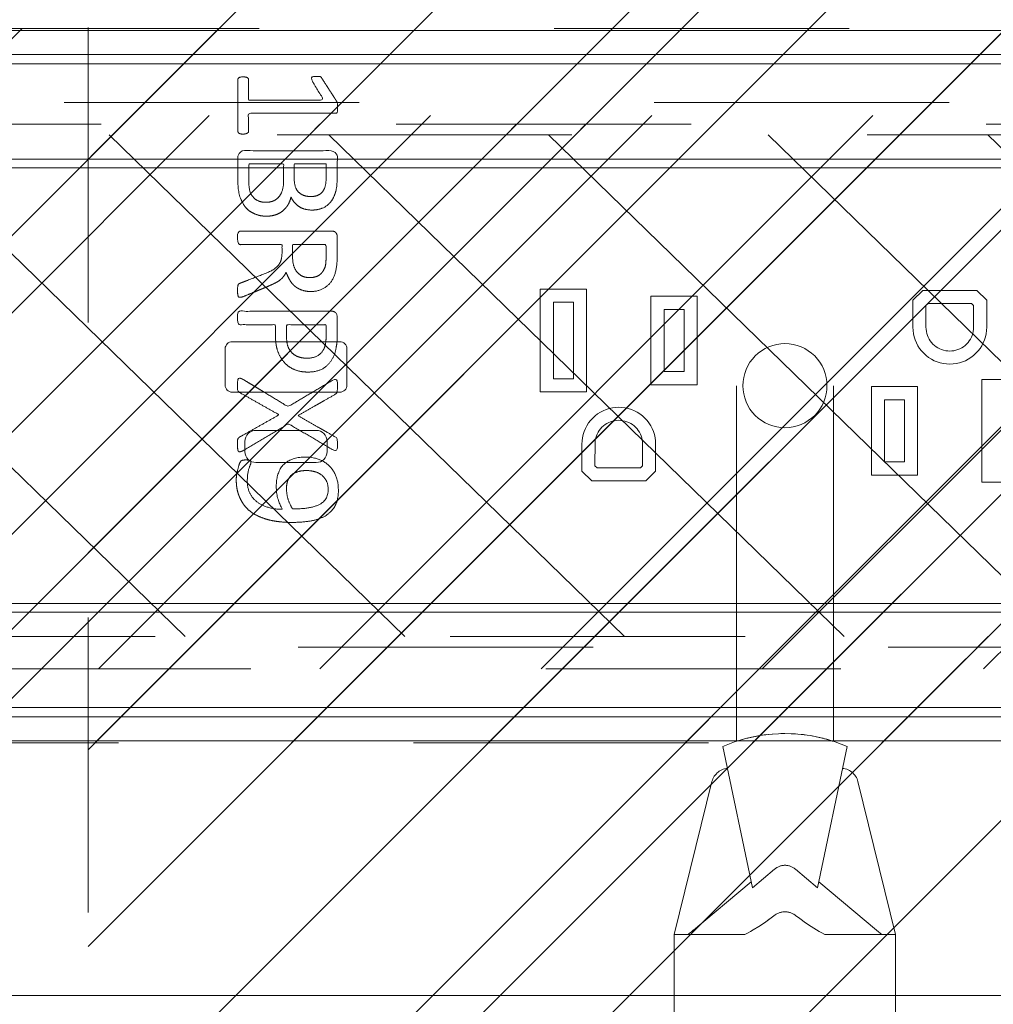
# Model space of a CAD drawing. Header units: inches. Extents: x -416 to -272, y -73 to 47.
# Tile 182 of 206: x -311.19 to -306.79, y -10.97 to -6.52. Entities that reach past the tile are written whole.
import ezdxf

# ---------------------------------------------------------------- set-up
doc = ezdxf.new("R2010")
doc.units = ezdxf.units.IN
doc.header["$LTSCALE"] = 32
doc.header["$MEASUREMENT"] = 0
doc.header["$PDMODE"] = 1
doc.header["$PDSIZE"] = -2
doc.linetypes.add('Dash Style-1', pattern=[0.083328, 0.041656, -0.041672])
for name, color, linetype, lineweight in [('Black', 7, 'Continuous', 18), ('DashLine', 7, 'Continuous', 13), ('DashLineFill', 7, 'Dash Style-1', 13), ('Dean-Bezel', 7, 'Continuous', 18), ('Drawing', 7, 'Continuous', 18), ('Metal-UtilityGrommet', 7, 'Continuous', 13), ('None', 7, 'Continuous', 18), ('Slate-MetalShroud', 7, 'Continuous', 18), ('SolidLine', 7, 'Continuous', 15), ('Wood_1-H', 7, 'Continuous', 13)]:
    doc.layers.add(name, color=color, linetype=linetype, lineweight=lineweight)
doc.layers.add('Metal_Black', color=7, linetype='Continuous', lineweight=18, true_color=0x4c4c4c)
doc.layers.add('Textile-Cushion', color=7, linetype='Continuous', lineweight=18, true_color=0x4c4c4c)
pattern_1 = [(45, (0, 0), (-1.613, 1.9357), []), (45, (-1.0608, 1.0608), (-0.472346, 0.41676), [])]

# ---------------------------------------------------------------- blocks, each defined once
blk = doc.blocks.new('Group-32')
at = {"layer": 'Textile-Cushion', "color": 31, "true_color": 0xffc198}
for p, q in [((-3.2469, 1.1339), (-0.917, -1.1339)), ((-2.2539, 1.1339), (0.0759, -1.1339)), ((-1.261, 1.1339), (1.0688, -1.1339)), ((-0.2681, 1.1339), (2.0618, -1.1339)), ((0.7248, 1.1339), (3.0547, -1.1339)), ((1.7178, 1.1339), (4.0476, -1.1339)), ((2.7107, 1.1339), (5.0405, -1.1339))]:
    blk.add_line(p, q, dxfattribs=at)
blk = doc.blocks.new('Group-33')
at = {"layer": 'Textile-Cushion', "color": 31, "true_color": 0xffc198}
blk.add_blockref('Group-32', (0, 0), dxfattribs=at)
blk = doc.blocks.new('SBDXF2-Shroud (2D)')
at = {"layer": 'DashLineFill', "linetype": 'Continuous', "lineweight": 13}
h = blk.add_hatch(dxfattribs=at)
h.set_pattern_fill('Steel', color=253, style=0, pattern_type=2)
h.set_pattern_definition(pattern_1)
edge = h.paths.add_edge_path()
edge.add_line((-5.5709, 0.9311), (-5.5709, -0.9311))
edge.add_arc((-5.3209, -0.9311), 0.25, 180, 270)
edge.add_line((-5.3209, -1.1811), (5.3209, -1.1811))
edge.add_arc((5.3209, -0.9311), 0.25, 270, 360)
edge.add_line((5.5709, -0.9311), (5.5709, 0.9311))
edge.add_arc((5.3209, 0.9311), 0.25, 0, 90)
edge.add_line((5.3209, 1.1811), (-5.3209, 1.1811))
edge.add_arc((-5.3209, 0.9311), 0.25, 90, 135)
edge.add_arc((-5.3209, 0.9311), 0.25, 135, 180)
edge.add_line((-5.5709, 0.9311), (-5.5709, 0.9311))
edge = h.paths.add_edge_path()
edge.add_arc((-5.3209, -0.9311), 0.2028, 180, 270, ccw=False)
edge.add_line((-5.5236, -0.9311), (-5.5236, 0.9311))
edge.add_arc((-5.3209, 0.9311), 0.2028, 90, 180, ccw=False)
edge.add_line((-5.3209, 1.1339), (5.3209, 1.1339))
edge.add_arc((5.3209, 0.9311), 0.2028, 0, 90, ccw=False)
edge.add_line((5.5236, 0.9311), (5.5236, -0.9311))
edge.add_arc((5.3209, -0.9311), 0.2028, -90, 0, ccw=False)
edge.add_line((5.3209, -1.1339), (-5.3209, -1.1339))
at = {"layer": 'DashLineFill', "flags": 128}
for points in [[(-5.5709, 0.9311), (-5.5709, -0.9311, 0.414214), (-5.3209, -1.1811), (5.3209, -1.1811, 0.414214), (5.5709, -0.9311), (5.5709, 0.9311, 0.414214), (5.3209, 1.1811), (-5.3209, 1.1811, 0.198912), (-5.4976, 1.1079, 0.198912), (-5.5709, 0.9311)], [(-5.3209, -1.1339, -0.414214), (-5.5236, -0.9311), (-5.5236, 0.9311, -0.414214), (-5.3209, 1.1339), (5.3209, 1.1339, -0.414214), (5.5236, 0.9311), (5.5236, -0.9311, -0.414214), (5.3209, -1.1339)]]:
    blk.add_lwpolyline(points, format="xyb", close=True, dxfattribs=at)
at = {"layer": 'Slate-MetalShroud', "linetype": 'Continuous', "lineweight": 5}
blk.add_point((0, 0), dxfattribs=at)
at = {"layer": 'Metal-UtilityGrommet', "color": 7}
blk.add_blockref('Group-33', (0, 0), dxfattribs=at)
blk = doc.blocks.new('Group-39')
at = {"layer": 'Dean-Bezel'}
for p, q in [((4.11, 1.4545), (-4.11, 1.4545)), ((-0.8903, 0.4362), (-1.0997, 0.4362)), ((-0.8903, -0.0282), (-0.8903, 0.4362)), ((-0.5997, 0.4037), (-0.5997, 0.0043)), ((-0.3904, 0.4037), (-0.5997, 0.4037)), ((-0.3904, 0.0043), (-0.3904, 0.4037)), ((0.6289, 0.4307), (0.5843, 0.3861)), ((0.8731, 0.4307), (0.6289, 0.4307)), ((0.8731, 0.4307), (0.9177, 0.3861)), ((0.5843, 0.3861), (0.5843, 0.264)), ((0.6434, 0.3617), (0.6533, 0.3716)), ((0.6434, 0.264), (0.6434, 0.3617)), ((0.8487, 0.3716), (0.6533, 0.3716)), ((0.8487, 0.3716), (0.8586, 0.3617)), ((0.8586, 0.3617), (0.8582, 0.2546)), ((0.9177, 0.264), (0.9177, 0.3861)), ((-0.5406, 0.0634), (-0.5406, 0.3446)), ((-0.4494, 0.3446), (-0.5406, 0.3446)), ((-0.4494, 0.3446), (-0.4494, 0.0634)), ((0.5843, 0.264), (0.5849, 0.2494)), ((0.5849, 0.2494), (0.5869, 0.235)), ((0.5869, 0.235), (0.59, 0.2208)), ((0.6438, 0.2546), (0.6434, 0.264)), ((0.645, 0.2453), (0.6438, 0.2546)), ((0.647, 0.2362), (0.645, 0.2453)), ((0.6499, 0.2272), (0.647, 0.2362)), ((0.6535, 0.2185), (0.6499, 0.2272)), ((0.8521, 0.2272), (0.8485, 0.2185)), ((0.855, 0.2362), (0.8521, 0.2272)), ((0.857, 0.2453), (0.855, 0.2362)), ((0.8582, 0.2546), (0.857, 0.2453)), ((0.912, 0.2208), (0.9151, 0.235)), ((0.9151, 0.235), (0.9171, 0.2494)), ((0.9171, 0.2494), (0.9177, 0.264)), ((0.59, 0.2208), (0.5944, 0.207)), ((0.6, 0.1935), (0.5944, 0.207)), ((0.6, 0.1935), (0.6067, 0.1807)), ((0.6067, 0.1807), (0.6145, 0.1684)), ((0.6578, 0.2102), (0.6535, 0.2185)), ((0.6628, 0.2023), (0.6578, 0.2102)), ((0.6686, 0.1948), (0.6628, 0.2023)), ((0.6749, 0.1879), (0.6686, 0.1948)), ((0.6818, 0.1816), (0.6749, 0.1879)), ((0.6893, 0.1759), (0.6818, 0.1816)), ((0.8202, 0.1816), (0.8127, 0.1759)), ((0.8271, 0.1879), (0.8202, 0.1816)), ((0.8334, 0.1948), (0.8271, 0.1879)), ((0.8392, 0.2023), (0.8334, 0.1948)), ((0.8442, 0.2102), (0.8392, 0.2023)), ((0.8485, 0.2185), (0.8442, 0.2102)), ((0.8875, 0.1684), (0.8953, 0.1807)), ((0.8953, 0.1807), (0.902, 0.1935)), ((0.902, 0.1935), (0.9076, 0.207)), ((0.9076, 0.207), (0.912, 0.2208)), ((0.6145, 0.1684), (0.6233, 0.1569)), ((0.6233, 0.1569), (0.6332, 0.1462)), ((0.6332, 0.1462), (0.6439, 0.1363)), ((0.6439, 0.1363), (0.6554, 0.1275)), ((0.6972, 0.1708), (0.6893, 0.1759)), ((0.7055, 0.1665), (0.6972, 0.1708)), ((0.7142, 0.1629), (0.7055, 0.1665)), ((0.7232, 0.1601), (0.7142, 0.1629)), ((0.7323, 0.1581), (0.7232, 0.1601)), ((0.7416, 0.1568), (0.7323, 0.1581)), ((0.751, 0.1564), (0.7416, 0.1568)), ((0.7604, 0.1568), (0.751, 0.1564)), ((0.7697, 0.1581), (0.7604, 0.1568)), ((0.7788, 0.1601), (0.7697, 0.1581)), ((0.7878, 0.1629), (0.7788, 0.1601)), ((0.7965, 0.1665), (0.7878, 0.1629)), ((0.8048, 0.1708), (0.7965, 0.1665)), ((0.8127, 0.1759), (0.8048, 0.1708)), ((0.8466, 0.1275), (0.8581, 0.1363)), ((0.8581, 0.1363), (0.8688, 0.1462)), ((0.8688, 0.1462), (0.8787, 0.1569)), ((0.8787, 0.1569), (0.8875, 0.1684)), ((0.6554, 0.1275), (0.6677, 0.1197)), ((0.6677, 0.1197), (0.6806, 0.113)), ((0.6806, 0.113), (0.694, 0.1074)), ((0.694, 0.1074), (0.7079, 0.103)), ((0.7079, 0.103), (0.7221, 0.0999)), ((0.7221, 0.0999), (0.7365, 0.098)), ((0.7365, 0.098), (0.751, 0.0974)), ((0.751, 0.0974), (0.7655, 0.098)), ((0.7655, 0.098), (0.7799, 0.0999)), ((0.7799, 0.0999), (0.7941, 0.103)), ((0.7941, 0.103), (0.808, 0.1074)), ((0.808, 0.1074), (0.8214, 0.113)), ((0.8214, 0.113), (0.8343, 0.1197)), ((0.8343, 0.1197), (0.8466, 0.1275)), ((-0.4494, 0.0634), (-0.5406, 0.0634)), ((-0.3904, 0.0043), (-0.5997, 0.0043)), ((0.8963, 0.0282), (0.8963, -0.4362)), ((1.1057, 0.0282), (0.8963, 0.0282)), ((1.1057, -0.4362), (1.1057, 0.0282)), ((-0.8903, -0.0282), (-1.0997, -0.0282)), ((0.3964, -0.0043), (0.3964, -0.4037)), ((0.6057, -0.0043), (0.3964, -0.0043)), ((0.6057, -0.4037), (0.6057, -0.0043)), ((0.9554, -0.3771), (0.9554, -0.0309)), ((1.0466, -0.0309), (0.9554, -0.0309)), ((1.0466, -0.0309), (1.0466, -0.3771)), ((0.4554, -0.3446), (0.4554, -0.0634)), ((0.5466, -0.0634), (0.4554, -0.0634)), ((0.5466, -0.0634), (0.5466, -0.3446)), ((-0.8406, -0.1275), (-0.8521, -0.1363)), ((-0.8283, -0.1197), (-0.8406, -0.1275)), ((-0.8154, -0.113), (-0.8283, -0.1197)), ((-0.802, -0.1074), (-0.8154, -0.113)), ((-0.7881, -0.103), (-0.802, -0.1074)), ((-0.7739, -0.0999), (-0.7881, -0.103)), ((-0.7595, -0.098), (-0.7739, -0.0999)), ((-0.745, -0.0974), (-0.7595, -0.098)), ((-0.7305, -0.098), (-0.745, -0.0974)), ((-0.7161, -0.0999), (-0.7305, -0.098)), ((-0.7019, -0.103), (-0.7161, -0.0999)), ((-0.688, -0.1074), (-0.7019, -0.103)), ((-0.6746, -0.113), (-0.688, -0.1074)), ((-0.6617, -0.1197), (-0.6746, -0.113)), ((-0.6494, -0.1275), (-0.6617, -0.1197)), ((-0.6379, -0.1363), (-0.6494, -0.1275)), ((-0.8815, -0.1684), (-0.8893, -0.1807)), ((-0.8727, -0.1569), (-0.8815, -0.1684)), ((-0.8628, -0.1462), (-0.8727, -0.1569)), ((-0.8521, -0.1363), (-0.8628, -0.1462)), ((-0.8142, -0.1816), (-0.8067, -0.1759)), ((-0.8067, -0.1759), (-0.7988, -0.1708)), ((-0.7988, -0.1708), (-0.7905, -0.1665)), ((-0.7905, -0.1665), (-0.7818, -0.1629)), ((-0.7818, -0.1629), (-0.7728, -0.1601)), ((-0.7728, -0.1601), (-0.7637, -0.1581)), ((-0.7637, -0.1581), (-0.7544, -0.1568)), ((-0.7544, -0.1568), (-0.745, -0.1564)), ((-0.745, -0.1564), (-0.7356, -0.1568)), ((-0.7356, -0.1568), (-0.7263, -0.1581)), ((-0.7263, -0.1581), (-0.7172, -0.1601)), ((-0.7172, -0.1601), (-0.7082, -0.1629)), ((-0.7082, -0.1629), (-0.6995, -0.1665)), ((-0.6995, -0.1665), (-0.6912, -0.1708)), ((-0.6912, -0.1708), (-0.6833, -0.1759)), ((-0.6833, -0.1759), (-0.6758, -0.1816)), ((-0.6272, -0.1462), (-0.6379, -0.1363)), ((-0.6173, -0.1569), (-0.6272, -0.1462)), ((-0.6085, -0.1684), (-0.6173, -0.1569)), ((-0.6007, -0.1807), (-0.6085, -0.1684)), ((-0.906, -0.2208), (-0.9091, -0.235)), ((-0.9016, -0.207), (-0.906, -0.2208)), ((-0.896, -0.1935), (-0.9016, -0.207)), ((-0.8893, -0.1807), (-0.896, -0.1935)), ((-0.8461, -0.2272), (-0.8425, -0.2185)), ((-0.8425, -0.2185), (-0.8382, -0.2102)), ((-0.8382, -0.2102), (-0.8332, -0.2023)), ((-0.8332, -0.2023), (-0.8274, -0.1948)), ((-0.8274, -0.1948), (-0.8211, -0.1879)), ((-0.8211, -0.1879), (-0.8142, -0.1816)), ((-0.6758, -0.1816), (-0.6689, -0.1879)), ((-0.6689, -0.1879), (-0.6626, -0.1948)), ((-0.6626, -0.1948), (-0.6568, -0.2023)), ((-0.6568, -0.2023), (-0.6518, -0.2102)), ((-0.6518, -0.2102), (-0.6475, -0.2185)), ((-0.6475, -0.2185), (-0.6439, -0.2272)), ((-0.594, -0.1935), (-0.6007, -0.1807)), ((-0.5884, -0.207), (-0.594, -0.1935)), ((-0.584, -0.2208), (-0.5884, -0.207)), ((-0.5809, -0.235), (-0.584, -0.2208)), ((-0.9111, -0.2494), (-0.9117, -0.264)), ((-0.9117, -0.264), (-0.9117, -0.3861)), ((-0.9091, -0.235), (-0.9111, -0.2494)), ((-0.8526, -0.3617), (-0.8522, -0.2546)), ((-0.8522, -0.2546), (-0.851, -0.2453)), ((-0.851, -0.2453), (-0.849, -0.2362)), ((-0.849, -0.2362), (-0.8461, -0.2272)), ((-0.6439, -0.2272), (-0.641, -0.2362)), ((-0.641, -0.2362), (-0.639, -0.2453)), ((-0.639, -0.2453), (-0.6378, -0.2546)), ((-0.6378, -0.2546), (-0.6374, -0.264)), ((-0.6374, -0.264), (-0.6374, -0.3617)), ((-0.5789, -0.2494), (-0.5809, -0.235)), ((-0.5783, -0.264), (-0.5789, -0.2494)), ((-0.5783, -0.264), (-0.5783, -0.3861)), ((0.5466, -0.3446), (0.4554, -0.3446)), ((-0.9117, -0.3861), (-0.8671, -0.4307)), ((-0.8427, -0.3716), (-0.8526, -0.3617)), ((-0.6473, -0.3716), (-0.8427, -0.3716)), ((-0.6473, -0.3716), (-0.6374, -0.3617)), ((-0.6229, -0.4307), (-0.5783, -0.3861)), ((1.0466, -0.3771), (0.9554, -0.3771)), ((-0.6229, -0.4307), (-0.8671, -0.4307)), ((0.6057, -0.4037), (0.3964, -0.4037)), ((1.1057, -0.4362), (0.8963, -0.4362)), ((4.11, -1.4545), (-4.11, -1.4545))]:
    blk.add_line(p, q, dxfattribs=at)
blk = doc.blocks.new('Dean-PPUG-BK (2D)')
at = {"layer": 'DashLineFill', "linetype": 'Continuous', "lineweight": 13}
h = blk.add_hatch(dxfattribs=at)
h.set_pattern_fill('Steel', color=253, style=0, pattern_type=2)
h.set_pattern_definition(pattern_1)
h.paths.add_polyline_path([(-4.11, 1.4545), (4.11, 1.4545), (4.11, -1.4545), (-4.11, -1.4545)])
h = blk.add_hatch(dxfattribs=at)
h.set_pattern_fill('Steel', color=253, style=0, pattern_type=2)
h.set_pattern_definition(pattern_1)
h.paths.add_polyline_path([(0, 0.19), (0.0186, 0.1891), (0.0371, 0.1863), (0.0552, 0.1818), (0.0727, 0.1755), (0.0896, 0.1676), (0.1056, 0.158), (0.1205, 0.1469), (0.1344, 0.1344), (0.1469, 0.1205), (0.158, 0.1056), (0.1676, 0.0896), (0.1755, 0.0727), (0.1818, 0.0552), (0.1863, 0.0371), (0.1891, 0.0186), (0.19, 0), (0.1891, -0.0186), (0.1863, -0.0371), (0.1818, -0.0552), (0.1755, -0.0727), (0.1676, -0.0896), (0.158, -0.1056), (0.1469, -0.1205), (0.1344, -0.1344), (0.1205, -0.1469), (0.1056, -0.158), (0.0896, -0.1676), (0.0727, -0.1755), (0.0552, -0.1818), (0.0371, -0.1863), (0.0186, -0.1891), (0, -0.19), (-0.0186, -0.1891), (-0.0371, -0.1863), (-0.0552, -0.1818), (-0.0727, -0.1755), (-0.0896, -0.1676), (-0.1056, -0.158), (-0.1205, -0.1469), (-0.1344, -0.1344), (-0.1469, -0.1205), (-0.158, -0.1056), (-0.1676, -0.0896), (-0.1755, -0.0727), (-0.1818, -0.0552), (-0.1863, -0.0371), (-0.1891, -0.0186), (-0.19, 0), (-0.1891, 0.0186), (-0.1863, 0.0371), (-0.1818, 0.0552), (-0.1755, 0.0727), (-0.1676, 0.0896), (-0.158, 0.1056), (-0.1469, 0.1205), (-0.1344, 0.1344), (-0.1205, 0.1469), (-0.1056, 0.158), (-0.0896, 0.1676), (-0.0727, 0.1755), (-0.0552, 0.1818), (-0.0371, 0.1863), (-0.0186, 0.1891)])
at = {"layer": 'Black'}
for p, q in [((-0.5, 2.9793), (-0.5, 2.4793)), ((0.5, 2.9793), (0.5, 2.4793)), ((-0.5, 2.4793), (-0.3297, 1.7889)), ((-0.5, 2.4793), (-0.1807, 2.4793)), ((-0.4377, 2.4793), (-0.431, 2.4742)), ((-0.4227, 2.4677), (-0.431, 2.4742)), ((-0.4227, 2.4677), (-0.4143, 2.4608)), ((-0.153, 2.2416), (-0.4143, 2.4608)), ((-0.1807, 2.4793), (-0.1667, 2.472)), ((-0.155, 2.4656), (-0.1667, 2.472)), ((-0.155, 2.4656), (-0.1431, 2.4588)), ((-0.1431, 2.4588), (-0.131, 2.4514)), ((-0.1186, 2.4436), (-0.131, 2.4514)), ((0.1186, 2.4436), (0.1431, 2.4588)), ((0.155, 2.4656), (0.1431, 2.4588)), ((0.4227, 2.4677), (0.153, 2.2416)), ((0.1667, 2.472), (0.155, 2.4656)), ((0.1807, 2.4793), (0.1667, 2.472)), ((0.5, 2.4793), (0.1807, 2.4793)), ((0.3297, 1.7889), (0.5, 2.4793)), ((0.4143, 2.4608), (0.4227, 2.4677)), ((0.4227, 2.4677), (0.431, 2.4742)), ((0.4377, 2.4793), (0.431, 2.4742)), ((-0.1186, 2.4436), (-0.0931, 2.4267)), ((-0.067, 2.4081), (-0.0931, 2.4267)), ((-0.0474, 2.3934), (-0.067, 2.4081)), ((0.0931, 2.4267), (0.0447, 2.3914)), ((0.067, 2.4081), (0.0931, 2.4267)), ((0.1186, 2.4436), (0.0931, 2.4267)), ((-0.0474, 2.3934), (-0.0447, 2.3914)), ((-0.0419, 2.3895), (-0.0447, 2.3914)), ((-0.0404, 2.3886), (-0.0419, 2.3895)), ((-0.0404, 2.3886), (-0.036, 2.3861)), ((-0.036, 2.3861), (-0.0329, 2.3847)), ((-0.0329, 2.3847), (-0.0298, 2.3833)), ((-0.0298, 2.3833), (-0.0266, 2.3821)), ((-0.0266, 2.3821), (-0.0234, 2.381)), ((-0.0234, 2.381), (-0.0201, 2.3801)), ((-0.0201, 2.3801), (-0.0168, 2.3793)), ((-0.0168, 2.3793), (-0.0135, 2.3786)), ((-0.0135, 2.3786), (-0.0102, 2.3781)), ((-0.0102, 2.3781), (-0.0068, 2.3778)), ((-0.0068, 2.3778), (-0.0034, 2.3776)), ((-0.0034, 2.3776), (0, 2.3775)), ((0, 2.3775), (0.0034, 2.3776)), ((0.0034, 2.3776), (0.0068, 2.3778)), ((0.0068, 2.3778), (0.0102, 2.3781)), ((0.0102, 2.3781), (0.0135, 2.3786)), ((0.0135, 2.3786), (0.0168, 2.3793)), ((0.0168, 2.3793), (0.0201, 2.3801)), ((0.0201, 2.3801), (0.0234, 2.381)), ((0.0234, 2.381), (0.0266, 2.3821)), ((0.0266, 2.3821), (0.0329, 2.3847)), ((0.0329, 2.3847), (0.036, 2.3861)), ((0.0404, 2.3886), (0.036, 2.3861)), ((0.0404, 2.3886), (0.0447, 2.3914)), ((-0.1474, 2.2684), (-0.2813, 1.6308)), ((-0.0474, 2.1846), (-0.1474, 2.2684)), ((0.1474, 2.2684), (0.0474, 2.1846)), ((0.2812, 1.6308), (0.1474, 2.2684)), ((-0.0447, 2.1824), (-0.0474, 2.1846)), ((-0.0447, 2.1824), (-0.0419, 2.1803)), ((-0.0389, 2.1784), (-0.0419, 2.1803)), ((0.0419, 2.1803), (0.0389, 2.1784)), ((0.0447, 2.1824), (0.0419, 2.1803)), ((0.0447, 2.1824), (0.0474, 2.1846)), ((-0.036, 2.1766), (-0.0389, 2.1784)), ((-0.0329, 2.175), (-0.036, 2.1766)), ((-0.0298, 2.1735), (-0.0329, 2.175)), ((-0.0298, 2.1735), (-0.0266, 2.1721)), ((-0.0234, 2.1709), (-0.0266, 2.1721)), ((-0.0201, 2.1699), (-0.0234, 2.1709)), ((-0.0168, 2.169), (-0.0201, 2.1699)), ((-0.0135, 2.1683), (-0.0168, 2.169)), ((-0.0102, 2.1677), (-0.0135, 2.1683)), ((-0.0068, 2.1673), (-0.0102, 2.1677)), ((-0.0034, 2.167), (-0.0068, 2.1673)), ((-0.0034, 2.167), (0, 2.167)), ((0, 2.167), (0.0034, 2.167)), ((0.0068, 2.1673), (0.0034, 2.167)), ((0.0068, 2.1673), (0.0102, 2.1677)), ((0.0102, 2.1677), (0.0135, 2.1683)), ((0.0168, 2.169), (0.0135, 2.1683)), ((0.0168, 2.169), (0.0201, 2.1699)), ((0.0201, 2.1699), (0.0234, 2.1709)), ((0.0234, 2.1709), (0.0266, 2.1721)), ((0.0266, 2.1721), (0.0298, 2.1735)), ((0.0298, 2.1735), (0.0329, 2.175)), ((0.036, 2.1766), (0.0329, 2.175)), ((0.036, 2.1766), (0.0389, 2.1784)), ((-0.3297, 1.7889), (-0.3279, 1.7826)), ((-0.3279, 1.7826), (-0.3256, 1.7765)), ((0.3256, 1.7765), (0.3279, 1.7826)), ((0.3279, 1.7826), (0.3297, 1.7889)), ((-0.3256, 1.7765), (-0.3227, 1.7706)), ((-0.3227, 1.7706), (-0.3194, 1.765)), ((-0.3194, 1.765), (-0.3156, 1.7597)), ((-0.3156, 1.7597), (-0.3114, 1.7547)), ((-0.3114, 1.7547), (-0.3068, 1.75)), ((-0.3068, 1.75), (-0.3019, 1.7458)), ((-0.3019, 1.7458), (-0.2966, 1.742)), ((-0.2966, 1.742), (-0.291, 1.7386)), ((-0.291, 1.7386), (-0.2851, 1.7357)), ((-0.2851, 1.7357), (-0.279, 1.7333)), ((0.279, 1.7333), (0.2851, 1.7357)), ((0.2851, 1.7357), (0.291, 1.7386)), ((0.291, 1.7386), (0.2966, 1.742)), ((0.2966, 1.742), (0.3019, 1.7458)), ((0.3019, 1.7458), (0.3068, 1.75)), ((0.3068, 1.75), (0.3114, 1.7547)), ((0.3114, 1.7547), (0.3156, 1.7597)), ((0.3156, 1.7597), (0.3194, 1.765)), ((0.3194, 1.765), (0.3227, 1.7706)), ((0.3227, 1.7706), (0.3256, 1.7765)), ((-0.279, 1.7333), (-0.2728, 1.7315)), ((-0.2728, 1.7315), (-0.2664, 1.7301)), ((-0.2664, 1.7301), (-0.2606, 1.7294)), ((0.2606, 1.7294), (0.2664, 1.7301)), ((0.2664, 1.7301), (0.2728, 1.7315)), ((0.2728, 1.7315), (0.279, 1.7333)), ((-0.2813, 1.6308), (-0.2273, 1.6098)), ((-0.2273, 1.6098), (-0.2188, 1.6069)), ((-0.2273, 1.6098), (-0.1719, 1.5932)), ((-0.2188, 1.6069), (-0.2188, 0)), ((-0.2188, 1.6069), (-0.2154, 1.6058)), ((-0.2136, 1.6052), (-0.2154, 1.6058)), ((-0.2056, 1.6027), (-0.2136, 1.6052)), ((-0.2056, 1.6027), (-0.2021, 1.6016)), ((-0.2021, 1.6016), (-0.1983, 1.6005)), ((0.1719, 1.5932), (0.2273, 1.6098)), ((0.1983, 1.6005), (0.2021, 1.6016)), ((0.2021, 1.6016), (0.2136, 1.6052)), ((0.2136, 1.6052), (0.2273, 1.6098)), ((0.2187, 1.6069), (0.2187, 0)), ((0.2273, 1.6098), (0.2812, 1.6308)), ((-0.1983, 1.6005), (-0.1894, 1.5979)), ((-0.1894, 1.5979), (-0.1792, 1.5951)), ((-0.1792, 1.5951), (-0.1725, 1.5934)), ((-0.1152, 1.5813), (-0.1719, 1.5932)), ((-0.1719, 1.5932), (-0.1676, 1.5922)), ((-0.1676, 1.5922), (-0.1547, 1.5891)), ((-0.1547, 1.5891), (-0.1406, 1.5861)), ((-0.1255, 1.5831), (-0.1152, 1.5813)), ((-0.1152, 1.5813), (-0.101, 1.5791)), ((-0.1152, 1.5813), (-0.0578, 1.5742)), ((-0.0837, 1.5768), (-0.101, 1.5791)), ((-0.0837, 1.5768), (-0.0578, 1.5742)), ((-0.0578, 1.5742), (-0.0473, 1.5734)), ((-0.0578, 1.5742), (0, 1.5718)), ((-0.038, 1.5728), (-0.0473, 1.5734)), ((-0.038, 1.5728), (-0.0285, 1.5724)), ((-0.0285, 1.5724), (0, 1.5718)), ((0.0578, 1.5742), (0, 1.5718)), ((0, 1.5718), (0.0095, 1.5718)), ((0.0095, 1.5718), (0.0191, 1.572)), ((0.0191, 1.572), (0.0286, 1.5724)), ((0.0286, 1.5724), (0.0566, 1.5741)), ((0.0566, 1.5741), (0.0578, 1.5742)), ((0.0578, 1.5742), (0.1152, 1.5813)), ((0.0578, 1.5742), (0.0748, 1.5758)), ((0.0837, 1.5768), (0.1152, 1.5813)), ((0.1152, 1.5813), (0.1719, 1.5932)), ((0.1164, 1.5816), (0.1255, 1.5831)), ((0.1406, 1.5861), (0.1255, 1.5831)), ((0.1406, 1.5861), (0.1676, 1.5922)), ((0.1676, 1.5922), (0.1719, 1.5932)), ((0.1983, 1.6005), (0.1725, 1.5934))]:
    blk.add_line(p, q, dxfattribs=at)
at = {"layer": 'Black', "color": 9, "flags": 128}
blk.add_lwpolyline([(-3.6785, 1.023), (3.6785, 1.023), (3.6785, -1.023), (-3.6785, -1.023)], close=True, dxfattribs=at)
at = {"layer": 'Black', "linetype": 'Continuous', "lineweight": 5}
blk.add_point((0, 0), dxfattribs=at)
at = {"layer": 'DashLineFill', "flags": 128}
for points in [[(-4.11, 1.4545), (4.11, 1.4545), (4.11, -1.4545), (-4.11, -1.4545)], [(0, 0.19), (0.0186, 0.1891), (0.0371, 0.1863), (0.0552, 0.1818), (0.0727, 0.1755), (0.0896, 0.1676), (0.1056, 0.158), (0.1205, 0.1469), (0.1344, 0.1344), (0.1469, 0.1205), (0.158, 0.1056), (0.1676, 0.0896), (0.1755, 0.0727), (0.1818, 0.0552), (0.1863, 0.0371), (0.1891, 0.0186), (0.19, 0), (0.1891, -0.0186), (0.1863, -0.0371), (0.1818, -0.0552), (0.1755, -0.0727), (0.1676, -0.0896), (0.158, -0.1056), (0.1469, -0.1205), (0.1344, -0.1344), (0.1205, -0.1469), (0.1056, -0.158), (0.0896, -0.1676), (0.0727, -0.1755), (0.0552, -0.1818), (0.0371, -0.1863), (0.0186, -0.1891), (0, -0.19), (-0.0186, -0.1891), (-0.0371, -0.1863), (-0.0552, -0.1818), (-0.0727, -0.1755), (-0.0896, -0.1676), (-0.1056, -0.158), (-0.1205, -0.1469), (-0.1344, -0.1344), (-0.1469, -0.1205), (-0.158, -0.1056), (-0.1676, -0.0896), (-0.1755, -0.0727), (-0.1818, -0.0552), (-0.1863, -0.0371), (-0.1891, -0.0186), (-0.19, 0), (-0.1891, 0.0186), (-0.1863, 0.0371), (-0.1818, 0.0552), (-0.1755, 0.0727), (-0.1676, 0.0896), (-0.158, 0.1056), (-0.1469, 0.1205), (-0.1344, 0.1344), (-0.1205, 0.1469), (-0.1056, 0.158), (-0.0896, 0.1676), (-0.0727, 0.1755), (-0.0552, 0.1818), (-0.0371, 0.1863), (-0.0186, 0.1891)]]:
    blk.add_lwpolyline(points, close=True, dxfattribs=at)
at = {"layer": 'SolidLine', "flags": 128}
for points in [[(2.069, 0.2981, -0.414214), (2.1182, 0.3473), (2.3911, 0.3473, -0.414214), (2.4403, 0.2981), (2.4403, 0.2515, -0.414214), (2.3911, 0.2023), (2.1182, 0.2023, -0.414214), (2.069, 0.2515)], [(1.9797, -0.0022, -0.414214), (2.0112, 0.0293), (2.4982, 0.0293, -0.414214), (2.5297, -0.0022), (2.5297, -0.1672, -0.414214), (2.4982, -0.1987), (2.0112, -0.1987, -0.414214), (1.9797, -0.1672)]]:
    blk.add_lwpolyline(points, format="xyb", close=True, dxfattribs=at)
at = {"layer": 'Black', "color": 7}
blk.add_blockref('Group-39', (0, 0), dxfattribs=at)
blk = doc.blocks.new('Group-104')
at = {"layer": 'DashLine', "flags": 128}
blk.add_lwpolyline([(1.1142, -2.5591), (70.8937, -2.5591), (70.8937, -30), (1.1142, -30)], close=True, dxfattribs=at)
at = {"layer": 'SolidLine', "flags": 128}
blk.add_lwpolyline([(1.1142, -2.5591), (70.8937, -2.5591), (70.8937, -30), (1.1142, -30)], close=True, dxfattribs=at)
blk.add_lwpolyline([(32.0965, -4.6063, -0.414214), (32.372, -4.3307), (39.6358, -4.3307, -0.414214), (39.9114, -4.6063), (39.9114, -6.0236, -0.414214), (39.6358, -6.2992), (32.372, -6.2992, -0.414214), (32.0965, -6.0236)], format="xyb", close=True, dxfattribs=at)
at = {"layer": 'SolidLine', "color": 7}
for name in ['Dean-PPUG-BK (2D)', 'SBDXF2-Shroud (2D)']:
    blk.add_blockref(name, (36.0039, -5.315), dxfattribs=at)
blk = doc.blocks.new('Group-43')
at = {"layer": 'Metal_Black', "color": 7}
for points, knots in [([(2.2107, 3.61), (2.2402, 3.61), (2.2993, 3.6026), (2.3547, 3.586), (2.4027, 3.5583), (2.4377, 3.5158), (2.4599, 3.4568), (2.4599, 3.4033), (2.4543, 3.3756), (2.446, 3.3424), (2.4377, 3.3313), (2.4266, 3.3276), (2.41, 3.3276), (2.4008, 3.3295), (2.3953, 3.3313), (2.3934, 3.335), (2.3934, 3.3424), (2.399, 3.3553), (2.4063, 3.3774), (2.41, 3.4051), (2.41, 3.4568), (2.3842, 3.5048), (2.3417, 3.5343), (2.2845, 3.5509), (2.2513, 3.5509), (2.2624, 3.5325), (2.279, 3.4808), (2.279, 3.4107), (2.2587, 3.359), (2.2236, 3.3295), (2.1757, 3.3147), (2.1166, 3.3147), (2.0631, 3.3331), (2.0225, 3.3701), (1.9985, 3.4254), (1.9985, 3.4937), (2.0114, 3.5361), (2.0391, 3.5694), (2.076, 3.5915), (2.124, 3.6044), (2.1793, 3.61), (2.2107, 3.61)], [0, 0, 0, 0.054342, 0.108683, 0.163025, 0.217366, 0.271708, 0.32605, 0.346749, 0.367448, 0.408846, 0.429545, 0.450244, 0.466803, 0.483362, 0.499922, 0.516481, 0.53304, 0.549599, 0.566158, 0.582718, 0.612524, 0.642331, 0.672137, 0.701944, 0.701944, 0.721255, 0.740567, 0.762023, 0.78348, 0.804937, 0.826394, 0.847851, 0.869308, 0.890765, 0.912222, 0.926851, 0.941481, 0.956111, 0.970741, 0.98537, 1, 1, 1]), ([(2.2052, 3.5491), (2.1609, 3.5491), (2.0695, 3.5325), (2.0446, 3.4826), (2.0446, 3.4383), (2.0612, 3.4051), (2.0889, 3.3848), (2.124, 3.3756), (2.1627, 3.3756), (2.196, 3.3848), (2.2199, 3.4033), (2.2329, 3.4346), (2.2329, 3.4845), (2.2163, 3.5325), (2.2052, 3.5491)], [0, 0, 0, 0.066007, 0.19802, 0.264026, 0.330033, 0.39604, 0.462046, 0.528053, 0.60066, 0.673267, 0.745875, 0.818482, 0.909241, 1, 1, 1]), ([(2.4303, 3.2861), (2.4377, 3.2898), (2.4469, 3.2916), (2.4525, 3.2861), (2.4543, 3.2713), (2.4543, 3.2515), (2.4543, 3.2363), (2.4506, 3.2289), (2.4469, 3.2252), (2.4433, 3.2233), (2.3547, 3.1735), (2.2661, 3.1237), (2.3547, 3.0739), (2.4433, 3.024), (2.4469, 3.0222), (2.4506, 3.0166), (2.4543, 3.0111), (2.4543, 2.9959), (2.4543, 2.976), (2.4516, 2.9567), (2.4377, 2.9594), (2.4303, 2.9631), (2.3279, 3.025), (2.2255, 3.0868), (2.1258, 3.0277), (2.0262, 2.9687), (2.0188, 2.965), (2.005, 2.9622), (2.0022, 2.9816), (2.0022, 3.0056), (2.004, 3.0185), (2.0059, 3.0259), (2.0114, 3.0296), (2.0133, 3.0314), (2.0972, 3.0794), (2.1812, 3.1274), (2.0972, 3.1754), (2.0133, 3.2233), (2.0114, 3.2252), (2.0059, 3.227), (2.004, 3.2344), (2.0022, 3.2455), (2.0022, 3.2676), (2.005, 3.287), (2.0188, 3.2842), (2.0262, 3.2805), (2.1249, 3.2224), (2.2236, 3.1643), (2.327, 3.2252), (2.4303, 3.2861)], [0, 0, 0, 0.005797, 0.011593, 0.01739, 0.023187, 0.027776, 0.031157, 0.034538, 0.03792, 0.03792, 0.121199, 0.121199, 0.204479, 0.204479, 0.20786, 0.211241, 0.214623, 0.219212, 0.225008, 0.236602, 0.242398, 0.242398, 0.326423, 0.326423, 0.407782, 0.407782, 0.413578, 0.425171, 0.430968, 0.435937, 0.440905, 0.445874, 0.450842, 0.450842, 0.634953, 0.634953, 0.819063, 0.819063, 0.824031, 0.829, 0.833968, 0.838937, 0.843905, 0.853843, 0.858811, 0.858811, 0.927786, 0.927786, 1, 1, 1]), ([(2.1351, 2.9306), (2.1701, 2.9306), (2.2236, 2.9085), (2.2605, 2.8679), (2.2827, 2.8088), (2.2827, 2.7414), (2.2827, 2.7165), (2.363, 2.7165), (2.4469, 2.7165), (2.4506, 2.7128), (2.4525, 2.7055), (2.4543, 2.6944), (2.4543, 2.6778), (2.4525, 2.6667), (2.4506, 2.6593), (2.4469, 2.6556), (2.2366, 2.6556), (2.0169, 2.6556), (2.004, 2.6704), (2.004, 2.7276), (2.004, 2.7904), (2.0077, 2.8162), (2.0151, 2.8531), (2.0372, 2.89), (2.0686, 2.9177), (2.1111, 2.9306), (2.1351, 2.9306)], [0, 0, 0, 0.066268, 0.132535, 0.198803, 0.26507, 0.303966, 0.303966, 0.429297, 0.43506, 0.440822, 0.446584, 0.452347, 0.456957, 0.461567, 0.466177, 0.470786, 0.728938, 0.745073, 0.761208, 0.845107, 0.870922, 0.896738, 0.922553, 0.948369, 0.974184, 1, 1, 1]), ([(2.1406, 2.8679), (2.1129, 2.8679), (2.076, 2.8476), (2.0594, 2.818), (2.0539, 2.7867), (2.0539, 2.7433), (2.0539, 2.7165), (2.1434, 2.7165), (2.2329, 2.7165), (2.2329, 2.7433), (2.2329, 2.7959), (2.2199, 2.8328), (2.1941, 2.8568), (2.1609, 2.8679), (2.1406, 2.8679)], [0, 0, 0, 0.053098, 0.106195, 0.159293, 0.212391, 0.297937, 0.297937, 0.584068, 0.584068, 0.669615, 0.752211, 0.834807, 0.917404, 1, 1, 1]), ([(2.4433, 2.5926), (2.4469, 2.5926), (2.4506, 2.5908), (2.4525, 2.5834), (2.4543, 2.5705), (2.4543, 2.552), (2.4525, 2.541), (2.4506, 2.5336), (2.4451, 2.5299), (2.4396, 2.528), (2.387, 2.5077), (2.3344, 2.4874), (2.3159, 2.48), (2.2864, 2.4653), (2.2642, 2.4431), (2.2532, 2.4136), (2.2532, 2.3739), (2.2532, 2.3546), (2.3482, 2.3546), (2.4469, 2.3546), (2.4506, 2.3509), (2.4525, 2.3435), (2.4543, 2.3324), (2.4543, 2.3158), (2.4525, 2.3047), (2.4506, 2.2973), (2.4469, 2.2937), (2.2356, 2.2937), (2.0151, 2.2937), (2.004, 2.3084), (2.004, 2.3638), (2.004, 2.4284), (2.0059, 2.4505), (2.0077, 2.4597), (2.0114, 2.4856), (2.0317, 2.5262), (2.0612, 2.552), (2.1, 2.5668), (2.1443, 2.5668), (2.1812, 2.5539), (2.2089, 2.5317), (2.2273, 2.4985), (2.2347, 2.48), (2.2402, 2.4911), (2.255, 2.5096), (2.2753, 2.5243), (2.303, 2.5373), (2.3196, 2.5446), (2.3685, 2.5649), (2.4174, 2.5852), (2.4303, 2.5908), (2.4414, 2.5926), (2.4433, 2.5926)], [0, 0, 0, 0.004018, 0.008035, 0.012053, 0.01607, 0.020088, 0.024105, 0.028123, 0.03214, 0.03214, 0.070951, 0.070951, 0.084634, 0.098317, 0.112001, 0.125684, 0.138745, 0.138745, 0.202807, 0.205295, 0.207782, 0.21027, 0.212758, 0.214748, 0.216739, 0.218729, 0.220719, 0.332671, 0.339637, 0.346603, 0.391882, 0.407555, 0.423229, 0.423229, 0.466696, 0.510164, 0.553631, 0.597099, 0.640566, 0.684033, 0.727501, 0.770968, 0.770968, 0.798042, 0.825115, 0.852188, 0.879262, 0.879262, 0.958132, 0.958132, 0.979066, 1, 1, 1]), ([(2.1295, 2.504), (2.1018, 2.504), (2.0668, 2.48), (2.0575, 2.4524), (2.0557, 2.4431), (2.0539, 2.421), (2.0539, 2.3795), (2.0539, 2.3546), (2.1295, 2.3546), (2.2052, 2.3546), (2.2052, 2.3832), (2.2052, 2.4358), (2.1941, 2.469), (2.172, 2.493), (2.1443, 2.504), (2.1295, 2.504)], [0, 0, 0, 0.142515, 0.285031, 0.285031, 0.330993, 0.376955, 0.445899, 0.445899, 0.655281, 0.655281, 0.734439, 0.800829, 0.867219, 0.93361, 1, 1, 1]), ([(2.3233, 2.2263), (2.3454, 2.2263), (2.3805, 2.2152), (2.41, 2.1968), (2.4303, 2.1691), (2.4525, 2.1193), (2.4525, 2.0122), (2.4525, 1.9458), (2.4414, 1.931), (2.2283, 1.931), (2.0151, 1.931), (2.004, 1.9458), (2.004, 2.0039), (2.004, 2.0953), (2.0206, 2.1469), (2.0483, 2.1802), (2.0908, 2.1986), (2.1332, 2.1986), (2.1627, 2.1912), (2.1867, 2.1765), (2.207, 2.1525), (2.2126, 2.1396), (2.2163, 2.158), (2.2347, 2.1894), (2.2624, 2.2134), (2.3012, 2.2263), (2.3233, 2.2263)], [0, 0, 0, 0.031455, 0.06291, 0.094366, 0.125821, 0.188731, 0.266159, 0.275837, 0.285516, 0.435531, 0.44521, 0.454888, 0.521427, 0.574659, 0.627891, 0.681123, 0.734355, 0.762747, 0.791139, 0.819531, 0.847924, 0.847924, 0.885943, 0.923962, 0.961981, 1, 1, 1]), ([(2.124, 2.1377), (2.1074, 2.1377), (2.0815, 2.1285), (2.0631, 2.1082), (2.0539, 2.0768), (2.0539, 2.0215), (2.0539, 1.9901), (2.1258, 1.9901), (2.1978, 1.9901), (2.1978, 2.0242), (2.1978, 2.0805), (2.1867, 2.11), (2.1664, 2.1285), (2.1387, 2.1377), (2.124, 2.1377)], [0, 0, 0, 0.074499, 0.148998, 0.223496, 0.297995, 0.395417, 0.395417, 0.61891, 0.61891, 0.724928, 0.793696, 0.862464, 0.931232, 1, 1, 1]), ([(2.327, 2.1636), (2.3067, 2.1636), (2.2772, 2.1506), (2.2569, 2.1266), (2.2458, 2.0897), (2.2458, 2.0261), (2.2458, 1.9901), (2.3242, 1.9901), (2.4027, 1.9901), (2.4027, 2.0334), (2.4027, 2.1174), (2.375, 2.1506), (2.3454, 2.1636), (2.327, 2.1636)], [0, 0, 0, 0.079156, 0.158312, 0.237468, 0.316624, 0.419526, 0.419526, 0.643799, 0.643799, 0.767809, 0.883905, 0.941952, 1, 1, 1]), ([(2.4285, 1.8552), (2.4359, 1.8552), (2.4497, 1.8524), (2.4525, 1.8441), (2.4525, 1.7251), (2.4525, 1.6061), (2.4506, 1.6024), (2.4451, 1.5987), (2.4359, 1.5968), (2.423, 1.5968), (2.4137, 1.5987), (2.4082, 1.6005), (2.4045, 1.6061), (2.4045, 1.655), (2.4045, 1.702), (2.2347, 1.702), (2.0649, 1.702), (2.0908, 1.6587), (2.1166, 1.6153), (2.1184, 1.6097), (2.1203, 1.6005), (2.1166, 1.5968), (2.1055, 1.595), (2.0931, 1.595), (2.0834, 1.595), (2.0778, 1.5968), (2.0742, 1.6005), (2.0723, 1.6042), (2.0391, 1.6559), (2.0059, 1.7076), (2.004, 1.7094), (2.004, 1.7131), (2.0022, 1.7186), (2.0022, 1.7357), (2.0022, 1.7537), (2.0059, 1.7592), (2.0096, 1.7611), (2.208, 1.7611), (2.4045, 1.7611), (2.4045, 1.8017), (2.4045, 1.846), (2.4082, 1.8497), (2.4137, 1.8533), (2.423, 1.8552), (2.4285, 1.8552)], [0, 0, 0, 0.00261, 0.007831, 0.010441, 0.176195, 0.178805, 0.181415, 0.184026, 0.186636, 0.188594, 0.190551, 0.192509, 0.194467, 0.244389, 0.244389, 0.424498, 0.424498, 0.47805, 0.47805, 0.484241, 0.490432, 0.496622, 0.502813, 0.507071, 0.510941, 0.514811, 0.518682, 0.518682, 0.576295, 0.576295, 0.578743, 0.58119, 0.583638, 0.590247, 0.593184, 0.596122, 0.599059, 0.911881, 0.911881, 0.976501, 0.982376, 0.988251, 0.994125, 1, 1, 1])]:
    blk.add_open_spline(points, degree=2, knots=knots, dxfattribs=at)
blk = doc.blocks.new('1BRPX9-Util_Bkt_Lg-N (2D)')
at = {"layer": 'DashLineFill', "linetype": 'Continuous', "lineweight": 13}
h = blk.add_hatch(dxfattribs=at)
h.set_pattern_fill('Steel', color=253, style=0, pattern_type=2)
h.set_pattern_definition(pattern_1)
edge = h.paths.add_edge_path()
edge.add_line((-4.4685, 7.5394), (-2.4213, 7.5394))
edge.add_line((-2.4213, 7.5394), (-2.4213, 7.9173))
edge.add_arc((-2.3031, 7.9173), 0.1181, 90, 180, ccw=False)
edge.add_line((-2.3031, 8.0354), (2.3031, 8.0354))
edge.add_arc((2.3031, 7.9173), 0.1181, 0, 90, ccw=False)
edge.add_line((2.4213, 7.9173), (2.4213, 7.5394))
edge.add_line((2.4213, 7.5394), (4.4685, 7.5394))
edge.add_line((4.4685, 7.5394), (4.4685, 7.4055))
edge.add_line((4.4685, 7.4055), (3.1299, 7.4055))
edge.add_line((3.1299, 7.4055), (3.1299, -2.0118))
edge.add_line((3.1299, -2.0118), (4.4685, -2.0118))
edge.add_line((4.4685, -2.0118), (4.4685, -2.1457))
edge.add_line((4.4685, -2.1457), (2.4213, -2.1457))
edge.add_line((2.4213, -2.1457), (2.4213, -2.5236))
edge.add_arc((2.3031, -2.5236), 0.1181, 270, 360, ccw=False)
edge.add_line((2.3031, -2.6417), (-2.3031, -2.6417))
edge.add_arc((-2.3031, -2.5236), 0.1181, 180, 270, ccw=False)
edge.add_line((-2.4213, -2.5236), (-2.4213, -2.1457))
edge.add_line((-2.4213, -2.1457), (-4.4685, -2.1457))
edge.add_line((-4.4685, -2.1457), (-4.4685, -2.0118))
edge.add_line((-4.4685, -2.0118), (-3.1299, -2.0118))
edge.add_line((-3.1299, -2.0118), (-3.1299, 7.4055))
edge.add_line((-3.1299, 7.4055), (-4.4685, 7.4055))
edge.add_line((-4.4685, 7.4055), (-4.4685, 7.5394))
at = {"layer": 'DashLineFill', "flags": 128}
blk.add_lwpolyline([(-4.4685, 7.5394), (-2.4213, 7.5394), (-2.4213, 7.9173, -0.414214), (-2.3031, 8.0354), (2.3031, 8.0354, -0.414214), (2.4213, 7.9173), (2.4213, 7.5394), (4.4685, 7.5394), (4.4685, 7.4055), (3.1299, 7.4055), (3.1299, -2.0118), (4.4685, -2.0118), (4.4685, -2.1457), (2.4213, -2.1457), (2.4213, -2.5236, -0.414214), (2.3031, -2.6417), (-2.3031, -2.6417, -0.414214), (-2.4213, -2.5236), (-2.4213, -2.1457), (-4.4685, -2.1457), (-4.4685, -2.0118), (-3.1299, -2.0118), (-3.1299, 7.4055), (-4.4685, 7.4055)], format="xyb", close=True, dxfattribs=at)
at = {"layer": 'Metal_Black', "color": 7}
blk.add_blockref('Group-43', (0, 0), dxfattribs=at)
blk = doc.blocks.new('Group-44')
at = {"layer": 'Textile-Cushion', "color": 31, "linetype": 'Continuous', "true_color": 0xffc198}
for p, q in [((-0.9174, 1.2795), (-3.4174, -1.2204)), ((0.0826, 1.2795), (-2.4174, -1.2204)), ((1.0826, 1.2795), (-1.4174, -1.2204)), ((2.0826, 1.2795), (-0.4174, -1.2204)), ((3.0826, 1.2795), (0.5826, -1.2204)), ((4.0826, 1.2795), (1.5826, -1.2204)), ((5.0826, 1.2795), (2.5826, -1.2204))]:
    blk.add_line(p, q, dxfattribs=at)
blk = doc.blocks.new('SlateShroudSleeve (2D)')
at = {"layer": 'DashLineFill', "linetype": 'Continuous', "lineweight": 13}
h = blk.add_hatch(dxfattribs=at)
h.set_pattern_fill('Steel', color=253, style=0, pattern_type=2)
h.set_pattern_definition(pattern_1)
edge = h.paths.add_edge_path()
edge.add_line((-6.0039, 0.9685), (-6.0039, -0.9685))
edge.add_arc((-5.3583, -0.9685), 0.6457, 180, 225)
edge.add_arc((-5.3583, -0.9685), 0.6457, 225, 270)
edge.add_line((-5.3583, -1.6142), (5.3583, -1.6142))
edge.add_arc((5.3583, -0.9685), 0.6457, 270, 360)
edge.add_line((6.0039, -0.9685), (6.0039, 0.9685))
edge.add_arc((5.3583, 0.9685), 0.6457, 0, 45)
edge.add_arc((5.3583, 0.9685), 0.6457, 45, 90)
edge.add_line((5.3583, 1.6142), (-5.3583, 1.6142))
edge.add_arc((-5.3583, 0.9685), 0.6457, 90, 180)
edge.add_line((-6.0039, 0.9685), (-6.0039, 0.9685))
edge = h.paths.add_edge_path()
edge.add_arc((-5.3583, -0.9685), 0.311, 225, 270, ccw=False)
edge.add_arc((-5.3583, -0.9685), 0.311, 180, 225, ccw=False)
edge.add_line((-5.6693, -0.9685), (-5.6693, 0.9685))
edge.add_arc((-5.3583, 0.9685), 0.311, 90, 180, ccw=False)
edge.add_line((-5.3583, 1.2795), (5.3583, 1.2795))
edge.add_arc((5.3583, 0.9685), 0.311, 45, 90, ccw=False)
edge.add_arc((5.3583, 0.9685), 0.311, 0, 45, ccw=False)
edge.add_line((5.6693, 0.9685), (5.6693, -0.9685))
edge.add_arc((5.3583, -0.9685), 0.311, 270, 360, ccw=False)
edge.add_line((5.3583, -1.2795), (-5.3583, -1.2795))
at = {"layer": 'DashLine', "lineweight": 13, "transparency": 33554687, "flags": 128}
blk.add_lwpolyline([(-5.8858, 0.9685, -0.414214), (-5.3583, 1.4961), (5.3583, 1.4961, -0.414214), (5.8858, 0.9685), (5.8858, -0.9685, -0.414214), (5.3583, -1.4961), (-5.3583, -1.4961, -0.414214), (-5.8858, -0.9685)], format="xyb", close=True, dxfattribs=at)
at = {"layer": 'DashLineFill', "lineweight": 13, "flags": 128}
for points in [[(-6.0039, 0.9685), (-6.0039, -0.9685, 0.198912), (-5.8148, -1.4251, 0.198912), (-5.3583, -1.6142), (5.3583, -1.6142, 0.414214), (6.0039, -0.9685), (6.0039, 0.9685, 0.198912), (5.8148, 1.4251, 0.198912), (5.3583, 1.6142), (-5.3583, 1.6142, 0.414214), (-6.0039, 0.9685)], [(-5.3583, -1.2795, -0.198912), (-5.5782, -1.1884, -0.198912), (-5.6693, -0.9685), (-5.6693, 0.9685, -0.414214), (-5.3583, 1.2795), (5.3583, 1.2795, -0.198912), (5.5782, 1.1884, -0.198912), (5.6693, 0.9685), (5.6693, -0.9685, -0.414214), (5.3583, -1.2795)]]:
    blk.add_lwpolyline(points, format="xyb", close=True, dxfattribs=at)
at = {"layer": 'SolidLine', "linetype": 'Continuous', "lineweight": 5}
blk.add_point((0, 0), dxfattribs=at)
at = {"layer": 'Textile-Cushion', "linetype": 'Continuous', "lineweight": 5}
blk.add_point((0, 0), dxfattribs=at)
at = {"layer": 'Textile-Cushion', "color": 31, "true_color": 0xffc198}
blk.add_blockref('Group-44', (0, 0), dxfattribs=at)
blk = doc.blocks.new('Group-105')
at = {"layer": 'SolidLine', "flags": 128}
blk.add_lwpolyline([(30.0197, -4.3012, -0.414214), (30.6102, -3.7106), (41.437, -3.7106, -0.414214), (42.0276, -4.3012), (42.0276, -6.3287, -0.414214), (41.437, -6.9193), (30.6102, -6.9193, -0.414214), (30.0197, -6.3287)], format="xyb", close=True, dxfattribs=at)
at = {"layer": 'DashLine', "color": 7}
blk.add_blockref('1BRPX9-Util_Bkt_Lg-N (2D)', (36.0236, -8.3071), dxfattribs=at)
at = {"layer": 'Wood_1-H', "color": 7}
blk.add_blockref('SlateShroudSleeve (2D)', (36.0236, -5.315), dxfattribs=at)
blk = doc.blocks.new('Group-107')
at = {"layer": 'None'}
for name in ['Group-105', 'Group-104']:
    blk.add_blockref(name, (0, 0), dxfattribs=at)
blk = doc.blocks.new('SL Credenza Desk (2D)-3')
at = {"layer": 'None'}
blk.add_blockref('Group-107', (0, 0), dxfattribs=at)
at = {"layer": 'Drawing', "color": 0, "flags": 1}
for tag in ['Tag', 'Catalog', 'Option1', 'Option2', 'Option3', 'Option4', 'Option5', 'Option6', 'Option7', 'Option8', 'Option9', 'Option10', 'Option11', 'Option12', 'Custom', 'FinishGroup', 'Discount', 'Item2', 'Item3', 'Item6', 'Item9', 'Item10', 'Item12', 'Item13', 'Item16', 'Item19', 'Item20', 'Item21', 'Item22', 'Item23', 'Item24', 'Item25', 'Item8', 'Item18', 'Item1', 'Item4', 'Item5', 'Item7', 'Item11', 'Item14', 'Item15', 'Item17']:
    blk.add_attdef(tag, (15.7192, 1.4853), '', height=0.00709, dxfattribs=at)
blk = doc.blocks.new('Group-108')
at = {"layer": 'Drawing', "rotation": 180}
blk.add_blockref('SL Credenza Desk (2D)-3', (87.727, 1.4853), dxfattribs=at)
at = {"layer": 'Drawing', "color": 0, "flags": 1}
for tag in ['Tag', 'Catalog', 'Option1', 'Option2', 'Option3', 'Option4', 'Option5', 'Option6', 'Option7', 'Option8', 'Option9', 'Option10', 'Option11', 'Option12', 'Custom', 'FinishGroup', 'Discount', 'Item2', 'Item3', 'Item6', 'Item9', 'Item10', 'Item12', 'Item13', 'Item16', 'Item19', 'Item20', 'Item21', 'Item22', 'Item23', 'Item24', 'Item25', 'Item8', 'Item18', 'Item1', 'Item4', 'Item5', 'Item7', 'Item11', 'Item14', 'Item15', 'Item17']:
    blk.add_attdef(tag, (15.7192, 1.4853), '', height=0.00709, dxfattribs=at)

msp = doc.modelspace()

# ---------------------------------------------------------------- block references
at = {"layer": 'Drawing', "color": 7}
msp.add_blockref('Group-108', (-359.4593, -14.9775), dxfattribs=at)

doc.saveas('drawing.dxf')
